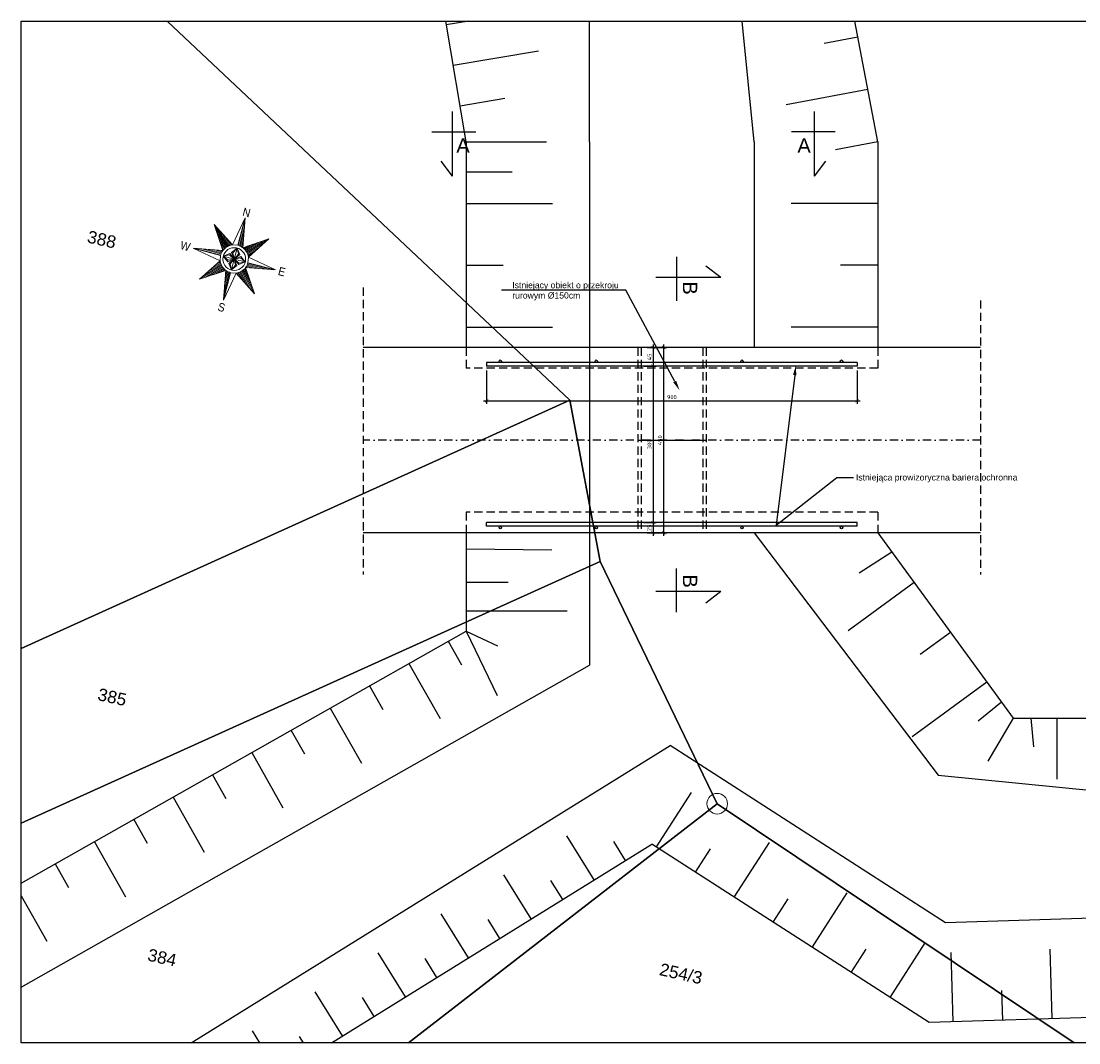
# Model space of a CAD drawing. Header units: millimetres. Extents: x 104960 to 115984, y -205223 to -198348.
# Tile 2 of 8: x 104960 to 107530, y -200869 to -198387. Entities that reach past the tile are written whole.
import ezdxf
from ezdxf import colors
from ezdxf.entities.mleader import LeaderData, LeaderLine
from ezdxf.enums import TextEntityAlignment as Align
from ezdxf.math import Vec2, Vec3

# ---------------------------------------------------------------- set-up
doc = ezdxf.new("R2010")
doc.units = ezdxf.units.MM
doc.header["$LTSCALE"] = 40
doc.header["$PDMODE"] = 35
doc.header["$PDSIZE"] = 10
for name, pattern in [('DASHDOT', [1, 0.5, -0.25, 0, -0.25]), ('DASHDOTX2', [2, 1, -0.5, 0, -0.5]), ('DASHED', [0.75, 0.5, -0.25])]:
    doc.linetypes.add(name, pattern=pattern)
doc.layers.get('0').transparency = 0.4
doc.layers.get('Defpoints').transparency = 0.4
doc.layers.add('DR_proj_oś', color=1, linetype='DASHDOTX2', lineweight=18, transparency=0.4)
doc.layers.add('Działki', color=3, linetype='Continuous', lineweight=0)
doc.layers.add('Punkty graniczne', color=3, linetype='Continuous', lineweight=0)
for name, color, linetype in [('K01', 94, 'Continuous'), ('K02', 253, 'Continuous'), ('K025', 161, 'Continuous'), ('K035', 40, 'Continuous')]:
    doc.layers.add(name, color=color, linetype=linetype)
doc.styles.add('DOMYSLNA_CZCIONKA', font='arial.ttf')
doc.styles.add('GA4-ATR-TEXT', font='arial.ttf', dxfattribs={"width": 0.9})
doc.styles.get("Standard").update_dxf_attribs({"font": 'isocpeur.ttf', "height": 10})
doc.linetypes.add('ZIGZAG', pattern='A,0.00254,-5.08,[131,ltypeshp.shx,S=5.08,R=0,X=-5.08,Y=0],-10.16,[131,ltypeshp.shx,S=5.08,R=180,X=5.08,Y=0],-5.08', length=20.32254)
doc.dimstyles.new('ARCHIC', dxfattribs={"dimtxt": 10, "dimasz": 8, "dimexe": 7.5, "dimexo": 15, "dimgap": 4, "dimtad": 1, "dimdec": 1, "dimrnd": 0.5, "dimtxsty": 'Standard', "dimblk": 'ARCHTICK', "dimcen": 12.5, "dimdle": 7.5, "dimclrd": 94, "dimclre": 94, "dimclrt": 151, "dimazin": 2, "dimtfac": 1, "dimtdec": 1, "dimtmove": 2, "dimatfit": 3, "dimfxl": 7.5, "dimarcsym": 0})

# ---------------------------------------------------------------- blocks, each defined once
blk = doc.blocks.new('EGPG_PS05')
at = {"color": 18, "linetype": 'Continuous', "lineweight": 18, "true_color": 0x000000}
blk.add_circle((0, 0), 0.5, dxfattribs=at)
blk = doc.blocks.new('A$C24377FCD')
at = {"layer": 'DR_proj_oś', "color": 7, "linetype": 'Continuous'}
for points in [[(3.8, 107.1), (-10.6, 27.8)], [(3.8, 107.1), (-10.6, 27.8)], [(3.8, 107.1), (3.8, 107.1)], [(3.8, 30.6), (3.8, 107.1)], [(3.8, 30.6), (3.8, 107.1)], [(18.2, 27.8), (3.8, 107.1)], [(18.2, 27.8), (3.8, 107.1)], [(5, 30.6), (5, 100.8)], [(-23.2, 19.4), (-72.7, 68.9)], [(-31.6, 6.8), (-72.7, 68.9)], [(-10.6, 27.8), (-72.7, 68.9)], [(-10.6, 27.8), (-72.7, 68.9)], [(-72.7, 68.9), (-31.6, 6.8)], [(-21, 21.5), (-59.9, 60.4)], [(8, 30.4), (8, 84)], [(11.1, 29.9), (11.1, 67.1)], [(18.2, 27.8), (80.3, 68.9)], [(80.3, 68.9), (18.2, 27.8)], [(28.6, 21.5), (67.5, 60.4)], [(30.9, 19.4), (80.3, 68.9)], [(39.3, 6.8), (80.3, 68.9)], [(39.3, 6.8), (80.3, 68.9)], [(-25.3, 17.1), (-64.2, 56.1)], [(-27.2, 14.7), (-55.8, 43.3)], [(-28.9, 12.1), (-47.3, 30.5)], [(-18.5, 23.4), (-47.1, 51.9)], [(-15.9, 25.1), (-34.3, 43.5)], [(-13.1, 26.6), (-21.5, 35)], [(-10.6, 27.8), (3.8, 30.6)], [(14.2, 29.2), (14.2, 50.3)], [(17.2, 28.2), (17.2, 33.5)], [(20.8, 26.6), (29.2, 35)], [(23.6, 25.1), (42, 43.5)], [(26.2, 23.4), (54.7, 51.9)], [(33, 17.1), (71.9, 56.1)], [(34.9, 14.7), (63.4, 43.3)], [(36.6, 12.1), (54.9, 30.5)], [(-31.6, 6.8), (-110.9, -7.7)], [(-31.6, 6.8), (-110.9, -7.7)], [(-33, 2.7), (-54.1, 2.7)], [(-30.5, 9.3), (-38.8, 17.7)], [(-32, 5.7), (-37.3, 5.7)], [(-26.8, -7.7), (-11.5, 3.8)], [(-26.8, -7.7), (-11.5, 0)], [(-11.5, 3.8), (3.8, -7.7)], [(-11.5, 0), (3.8, -7.7)], [(-7.7, 7.6), (3.8, 22.9)], [(3.8, -7.7), (-7.7, 7.6)], [(-3.8, 7.6), (3.8, 22.9)], [(3.8, -7.7), (-3.8, 7.6)], [(3.8, 22.9), (15.3, 7.6)], [(3.8, 22.9), (11.5, 7.6)], [(3.8, -7.7), (3.8, 22.9)], [(15.3, 7.6), (3.8, -7.7)], [(11.5, 7.6), (3.8, -7.7)], [(3.8, -7.7), (19.1, 3.8)], [(19.1, 0), (3.8, -7.7)], [(19.1, 3.8), (34.4, -7.7)], [(34.4, -7.7), (19.1, 0)], [(38.1, 9.3), (46.5, 17.7)], [(39.3, 6.8), (42.1, -7.7)], [(118.6, -7.7), (39.3, 6.8)], [(118.6, -7.7), (39.3, 6.8)], [(-110.9, -7.7), (-110.9, -7.7)], [(-34.4, -7.7), (-110.9, -7.7)], [(-110.9, -7.7), (-31.6, -22.1)], [(-34.4, -7.7), (-110.9, -7.7)], [(-110.9, -7.7), (-31.6, -22.1)], [(-34.4, -6.5), (-104.6, -6.5)], [(-34.2, -3.4), (-87.8, -3.4)], [(-31.6, -22.1), (-72.7, -84.2)], [(-31.6, -22.1), (-72.7, -84.2)], [(-33.7, -0.4), (-71, -0.4)], [(-28.9, -27.4), (-47.3, -45.8)], [(-30.5, -24.6), (-38.8, -33)], [(-31.6, -22.1), (-34.4, -7.7)], [(-11.5, -19.1), (-26.8, -7.7)], [(-11.5, -15.3), (-26.8, -7.7)], [(3.8, -7.7), (-26.8, -7.7)], [(3.8, -7.7), (-11.5, -19.1)], [(3.8, -7.7), (-11.5, -15.3)], [(-7.7, -22.9), (3.8, -7.7)], [(3.8, -38.2), (-7.7, -22.9)], [(-3.8, -22.9), (3.8, -7.7)], [(3.8, -38.2), (-3.8, -22.9)], [(19.1, -19.1), (3.8, -7.7)], [(3.8, -7.7), (15.3, -22.9)], [(3.8, -7.7), (11.5, -22.9)], [(3.8, -7.7), (3.8, -7.7)], [(3.8, -7.7), (3.8, -38.2)], [(3.8, -7.7), (3.8, -7.7)], [(3.8, -7.7), (3.8, -7.7)], [(3.8, -7.7), (3.8, -7.7)], [(19.1, -15.3), (3.8, -7.7)], [(3.8, -7.7), (34.4, -7.7)], [(15.3, -22.9), (3.8, -38.2)], [(11.5, -22.9), (3.8, -38.2)], [(34.4, -7.7), (19.1, -19.1)], [(34.4, -7.7), (19.1, -15.3)], [(36.6, -27.4), (54.9, -45.8)], [(38.1, -24.6), (46.5, -33)], [(39.3, -22.1), (118.6, -7.7)], [(39.3, -22.1), (118.6, -7.7)], [(39.3, -22.1), (80.3, -84.2)], [(80.3, -84.2), (39.3, -22.1)], [(39.7, -21), (44.9, -21)], [(40.7, -18), (61.8, -18)], [(41.4, -14.9), (78.6, -14.9)], [(41.8, -11.9), (95.4, -11.9)], [(42.1, -7.7), (118.6, -7.7)], [(42.1, -7.7), (118.6, -7.7)], [(42.1, -8.8), (112.3, -8.8)], [(118.6, -7.7), (118.6, -7.7)], [(-23.2, -34.7), (-72.7, -84.2)], [(-10.6, -43.1), (-72.7, -84.2)], [(-72.7, -84.2), (-10.6, -43.1)], [(-25.3, -32.4), (-64.2, -71.4)], [(-21, -36.8), (-59.9, -75.7)], [(-27.2, -30), (-55.8, -58.6)], [(-18.5, -38.7), (-47.1, -67.2)], [(-15.9, -40.4), (-34.3, -58.8)], [(-13.1, -41.9), (-21.5, -50.3)], [(-10.6, -43.1), (3.8, -122.4)], [(-10.6, -43.1), (3.8, -122.4)], [(-9.6, -43.5), (-9.6, -48.8)], [(-6.5, -44.5), (-6.5, -65.6)], [(-3.4, -45.2), (-3.4, -82.4)], [(-0.4, -45.7), (-0.4, -99.3)], [(2.7, -45.9), (2.7, -116.1)], [(18.2, -43.1), (3.8, -45.9)], [(3.8, -122.4), (18.2, -43.1)], [(3.8, -122.4), (18.2, -43.1)], [(3.8, -45.9), (3.8, -122.4)], [(3.8, -45.9), (3.8, -122.4)], [(18.2, -43.1), (80.3, -84.2)], [(18.2, -43.1), (80.3, -84.2)], [(20.8, -41.9), (29.2, -50.3)], [(23.6, -40.4), (42, -58.8)], [(26.2, -38.7), (54.7, -67.2)], [(28.6, -36.8), (67.5, -75.7)], [(30.9, -34.7), (80.3, -84.2)], [(33, -32.4), (71.9, -71.4)], [(34.9, -30), (63.4, -58.6)], [(3.8, -122.4), (3.8, -122.4)]]:
    blk.add_lwpolyline(points, dxfattribs=at)
for points in [[(18.2, 27.8, 0.096956), (3.8, 30.6)], [(-31.6, 6.8, 0.096954), (-34.4, -7.7)], [(-10.6, 27.8, 0.20208), (-31.6, 6.8)], [(39.3, 6.8, 0.202076), (18.2, 27.8)], [(-31.6, -22.1, 0.20208), (-10.6, -43.1)], [(18.2, -43.1, 0.20208), (39.3, -22.1)], [(39.3, -22.1, 0.096954), (42.1, -7.7)], [(-10.6, -43.1, 0.096954), (3.8, -45.9)]]:
    blk.add_lwpolyline(points, format="xyb", dxfattribs=at)
blk.add_circle((3.8, -7.7), 30.6, dxfattribs=at)
at = {"layer": 'DR_proj_oś', "color": 7, "linetype": 'Continuous', "style": 'GA4-ATR-TEXT', "width": 0.9}
blk.add_text('N', height=22.5, dxfattribs=at).set_placement((3.8, 104.3), align=Align.BOTTOM_CENTER)
blk.add_text('W', height=22.5, dxfattribs=at).set_placement((-119.6, -7.7), align=Align.MIDDLE_RIGHT)
blk.add_text('E', height=22.5, dxfattribs=at).set_placement((127.2, -7.7), align=Align.MIDDLE_LEFT)
blk.add_text('S', height=22.5, dxfattribs=at).set_placement((3.8, -131.1), align=Align.TOP_CENTER)
blk = doc.blocks.new('A$Ce664680c')
at = {"ltscale": 1.0032, "xscale": 0.15, "yscale": 0.15, "zscale": 0.15}
blk.add_blockref('A$C24377FCD', (6422999.78, 5801236.6), dxfattribs=at)
blk = doc.blocks.new('_ArchTick')
at = {"color": 0, "linetype": 'ByBlock', "const_width": 0.15}
blk.add_lwpolyline([(-0.5, -0.5), (0.5, 0.5)], dxfattribs=at)
blk = doc.blocks.new('*D443')
at = {"layer": 'Defpoints', "color": 0}
for p in [(106466.2, -199180.3), (106466.2, -199225.3), (106495.4, -199225.3)]:
    blk.add_point(p, dxfattribs=at)
at = {"layer": 'K01', "color": 94, "lineweight": -2}
for p, q in [((106495.4, -199172.8), (106495.4, -199232.8)), ((106481.2, -199180.3), (106502.9, -199180.3)), ((106481.2, -199225.3), (106502.9, -199225.3))]:
    blk.add_line(p, q, dxfattribs=at)
at = {"layer": 'K01', "color": 94, "lineweight": -2, "xscale": 8, "yscale": 8, "zscale": 8}
for p, rotation in [((106495.4, -199180.3), 90), ((106495.4, -199225.3), 270)]:
    blk.add_blockref('_ArchTick', p, dxfattribs=dict(at, rotation=rotation))
at = {"layer": 'K01', "color": 151, "insert": (106486.4, -199202.8), "char_height": 10, "attachment_point": 5, "rotation": 90}
blk.add_mtext('45', dxfattribs=at)
blk = doc.blocks.new('*D444')
at = {"layer": 'Defpoints', "color": 0}
for p in [(106458.2, -199225.3), (106458.2, -199605.3), (106495.4, -199605.3)]:
    blk.add_point(p, dxfattribs=at)
at = {"layer": 'K01', "color": 94, "lineweight": -2}
for p, q in [((106473.2, -199225.3), (106502.9, -199225.3)), ((106495.4, -199217.8), (106495.4, -199612.8)), ((106473.2, -199605.3), (106502.9, -199605.3))]:
    blk.add_line(p, q, dxfattribs=at)
at = {"layer": 'K01', "color": 94, "lineweight": -2, "xscale": 8, "yscale": 8, "zscale": 8}
for p, rotation in [((106495.4, -199225.3), 90), ((106495.4, -199605.3), 270)]:
    blk.add_blockref('_ArchTick', p, dxfattribs=dict(at, rotation=rotation))
at = {"layer": 'K01', "color": 151, "insert": (106486.4, -199415.3), "char_height": 10, "attachment_point": 5, "rotation": 90}
blk.add_mtext('380', dxfattribs=at)
blk = doc.blocks.new('*D445')
at = {"layer": 'Defpoints', "color": 0}
for p in [(106466.2, -199605.3), (106466.2, -199630.3), (106495.4, -199630.3)]:
    blk.add_point(p, dxfattribs=at)
at = {"layer": 'K01', "color": 94, "lineweight": -2}
for p, q in [((106481.2, -199605.3), (106502.9, -199605.3)), ((106495.4, -199597.8), (106495.4, -199637.8)), ((106481.2, -199630.3), (106502.9, -199630.3))]:
    blk.add_line(p, q, dxfattribs=at)
at = {"layer": 'K01', "color": 94, "lineweight": -2, "xscale": 8, "yscale": 8, "zscale": 8}
for p, rotation in [((106495.4, -199605.3), 90), ((106495.4, -199630.3), 270)]:
    blk.add_blockref('_ArchTick', p, dxfattribs=dict(at, rotation=rotation))
at = {"layer": 'K01', "color": 151, "insert": (106486.4, -199617.8), "char_height": 10, "attachment_point": 5, "rotation": 90}
blk.add_mtext('25', dxfattribs=at)
blk = doc.blocks.new('*D446')
at = {"layer": 'Defpoints', "color": 0}
for p in [(106466.2, -199180.3), (106466.2, -199630.3), (106521.2, -199630.3)]:
    blk.add_point(p, dxfattribs=at)
at = {"layer": 'K01', "color": 94, "lineweight": -2}
for p, q in [((106521.2, -199172.8), (106521.2, -199637.8)), ((106481.2, -199180.3), (106528.7, -199180.3)), ((106481.2, -199630.3), (106528.7, -199630.3))]:
    blk.add_line(p, q, dxfattribs=at)
at = {"layer": 'K01', "color": 94, "lineweight": -2, "xscale": 8, "yscale": 8, "zscale": 8}
for p, rotation in [((106521.2, -199180.3), 90), ((106521.2, -199630.3), 270)]:
    blk.add_blockref('_ArchTick', p, dxfattribs=dict(at, rotation=rotation))
at = {"layer": 'K01', "color": 151, "insert": (106512.2, -199405.3), "char_height": 10, "attachment_point": 5, "rotation": 90}
blk.add_mtext('450', dxfattribs=at)
blk = doc.blocks.new('*D447')
at = {"layer": 'Defpoints', "color": 0}
for p in [(106091.2, -199220.8), (106991.2, -199220.8), (106991.2, -199309.5)]:
    blk.add_point(p, dxfattribs=at)
at = {"layer": 'K01', "color": 94, "lineweight": -2}
for p, q in [((106091.2, -199235.8), (106091.2, -199317)), ((106991.2, -199235.8), (106991.2, -199317)), ((106083.7, -199309.5), (106998.7, -199309.5))]:
    blk.add_line(p, q, dxfattribs=at)
at = {"layer": 'K01', "color": 94, "lineweight": -2, "xscale": 8, "yscale": 8, "zscale": 8, "rotation": 180}
blk.add_blockref('_ArchTick', (106091.2, -199309.5), dxfattribs=at)
at = {"layer": 'K01', "color": 94, "lineweight": -2, "xscale": 8, "yscale": 8, "zscale": 8}
blk.add_blockref('_ArchTick', (106991.2, -199309.5), dxfattribs=at)
at = {"layer": 'K01', "color": 151, "insert": (106541.2, -199300.5), "char_height": 10, "attachment_point": 5}
blk.add_mtext('900', dxfattribs=at)

msp = doc.modelspace()

# ---------------------------------------------------------------- linework, layer by layer
at = {"layer": 'Działki', "linetype": 'Continuous', "lineweight": 25, "flags": 128}
for points in [[(104960.25, -199911.03), (106293.52, -199308.03), (106293.52, -199308.03), (105315.28, -198387.46)], [(105315.28, -198387.46), (106293.52, -199308.03), (106367.35, -199699.38), (106651.37, -200288.04), (107518.75, -200868.79)], [(104960.25, -200335.39), (106367.35, -199699.38), (106367.35, -199699.38), (106293.52, -199308.03), (104960.25, -199911.03)], [(105901.14, -200868.79), (106651.37, -200288.04), (106367.35, -199699.38), (106367.35, -199699.38), (104960.25, -200335.39)], [(107518.75, -200868.79), (106651.37, -200288.04), (105901.14, -200868.79)]]:
    msp.add_lwpolyline(points, dxfattribs=at)
at = {"layer": 'K01'}
for p, q in [((104960.25, -198387.46), (108543.58, -198387.46)), ((104960.25, -200868.79), (104960.25, -198387.46)), ((106041.2, -198680.33), (105991.63, -198387.46)), ((106047.9, -198387.46), (105993.2, -198396.71)), ((106341.2, -198680.33), (106341.2, -198387.46)), ((106741.2, -198680.33), (106712.03, -198387.46)), ((107041.2, -198680.33), (106985.82, -198387.46)), ((106993.2, -198426.52), (106911.56, -198441.95)), ((106217.21, -198460.23), (106009.88, -198495.31)), ((107017.2, -198553.43), (106818.88, -198590.92)), ((106135.3, -198575.51), (106026.57, -198593.91)), ((106041.2, -198680.33), (106041.2, -199180.33)), ((106041.2, -198680.33), (106236.19, -198680.33)), ((106341.2, -198680.33), (106341.2, -199180.33)), ((106741.2, -198680.33), (106741.2, -199180.33)), ((107041.2, -198680.33), (106939.05, -198699.65)), ((107041.2, -198680.33), (107041.2, -199180.33)), ((106041.2, -198753.04), (106152.99, -198753.04)), ((106041.2, -198830.33), (106251.2, -198830.33)), ((107041.2, -198830.33), (106831.2, -198830.33)), ((106041.2, -198980.33), (106131.2, -198980.33)), ((107041.2, -198980.33), (106951.2, -198980.33)), ((106041.2, -199130.33), (106251.2, -199130.33)), ((107041.2, -199130.33), (106831.2, -199130.33)), ((106341.2, -199180.33), (106341.2, -199927.77)), ((106458.2, -199405.33), (106624.2, -199405.33)), ((106041.2, -199630.33), (106041.2, -199869.12)), ((106341.2, -199630.33), (106341.2, -199951.57)), ((106741.2, -199630.33), (107188.28, -200218.99)), ((107041.2, -199630.33), (107370.18, -200080.41)), ((106041.2, -199668.68), (106249.53, -199671.16)), ((107075.56, -199677.35), (106996.61, -199728.34)), ((106041.2, -199749.73), (106143.25, -199749.73)), ((107129.47, -199751.11), (106969.38, -199868.13)), ((106041.2, -199819.84), (106287.08, -199819.84)), ((104960.25, -200480.95), (106041.2, -199869.12)), ((106041.2, -199869.12), (106117.85, -199904.8)), ((106041.2, -199869.12), (106116.48, -200024.92)), ((105997.95, -199893.59), (106030.4, -199950.91)), ((107217.75, -199871.88), (107144.58, -199925.36)), ((104960.25, -200733.21), (106341.2, -199951.57)), ((105902.43, -199947.66), (105978.13, -200081.4)), ((107306.03, -199992.65), (107124.66, -200125.22)), ((105806.91, -200001.73), (105839.35, -200059.04)), ((107341.76, -200041.53), (107285.15, -200087.73)), ((105711.38, -200055.8), (105787.08, -200189.53)), ((107370.18, -200080.41), (107309.18, -200184.68)), ((107370.18, -200080.41), (107991.62, -200080.41)), ((107413.42, -200080.41), (107419.43, -200149.5)), ((107476.06, -200080.41), (107476.06, -200228.64)), ((105615.86, -200109.87), (105648.3, -200167.18)), ((105373.27, -200868.79), (106536.94, -200146.82)), ((107205.69, -200577.47), (106536.94, -200146.82)), ((105520.33, -200163.94), (105596.03, -200297.67)), ((105424.81, -200218.01), (105457.25, -200275.32)), ((107188.28, -200218.99), (107937.08, -200292.17)), ((105329.28, -200272.07), (105404.98, -200405.81)), ((106503.66, -200393.11), (106588.97, -200260.63)), ((105233.76, -200326.14), (105266.2, -200383.46)), ((105138.23, -200380.21), (105213.93, -200513.95)), ((106352.27, -200472.95), (106285.93, -200366.02)), ((106428.65, -200425.56), (106400.22, -200379.74)), ((106692.9, -200514.98), (106778.21, -200382.5)), ((105714.27, -200868.79), (106492.52, -200385.94)), ((107166.02, -200819.65), (106492.52, -200385.94)), ((106598.28, -200454.04), (106634.84, -200397.27)), ((105042.71, -200434.28), (105075.15, -200491.6)), ((106199.51, -200567.73), (106133.17, -200460.8)), ((106275.89, -200520.34), (106247.46, -200474.51)), ((104960.25, -200511.43), (105022.88, -200622.08)), ((106882.15, -200636.84), (106967.46, -200504.37)), ((106787.53, -200575.91), (106824.09, -200519.14)), ((106046.75, -200662.5), (105980.41, -200555.57)), ((107849.38, -200556.7), (107205.69, -200577.47)), ((106123.13, -200615.12), (106094.7, -200569.29)), ((107071.4, -200758.71), (107156.7, -200626.24)), ((105893.99, -200757.28), (105827.65, -200650.35)), ((105970.37, -200709.89), (105941.94, -200664.06)), ((106976.77, -200697.78), (107013.33, -200641)), ((107224.83, -200817.75), (107219.4, -200649.29)), ((107465.48, -200809.99), (107460.05, -200641.53)), ((107345.16, -200813.87), (107342.83, -200741.67)), ((105741.23, -200852.06), (105674.89, -200745.13)), ((105817.61, -200804.67), (105789.18, -200758.84)), ((107826.45, -200798.34), (107166.02, -200819.65)), ((105540.05, -200868.79), (105522.13, -200839.9)), ((108543.58, -200868.79), (104960.25, -200868.79)), ((105645.83, -200868.79), (105636.42, -200853.62))]:
    msp.add_line(p, q, dxfattribs=at)
at = {"layer": 'K01', "linetype": 'DASHED'}
for p, q in [((105791.2, -199034.29), (105791.2, -199731.27)), ((107291.2, -199065.55), (107291.2, -199731.27)), ((106041.2, -199180.33), (106041.2, -199230.33)), ((106458.2, -199180.33), (106458.2, -199630.33)), ((106466.2, -199180.33), (106466.2, -199630.33)), ((106616.2, -199180.33), (106616.2, -199630.33)), ((106624.2, -199180.33), (106624.2, -199630.33)), ((107041.2, -199180.33), (107041.2, -199230.33)), ((107041.2, -199230.33), (106041.2, -199230.33)), ((107041.2, -199580.33), (106041.2, -199580.33)), ((106041.2, -199580.33), (106041.2, -199630.33)), ((107041.2, -199580.33), (107041.2, -199630.33))]:
    msp.add_line(p, q, dxfattribs=at)
at = {"layer": 'K01', "linetype": 'DASHDOT'}
msp.add_line((107291.2, -199405.33), (105791.2, -199405.33), dxfattribs=at)
at = {"layer": 'K02'}
for p, q in [((106991.18, -199216.33), (106091.2, -199216.33)), ((106091.2, -199216.33), (106091.2, -199225.33)), ((106991.18, -199225.33), (106091.2, -199225.33)), ((106991.18, -199216.33), (106991.18, -199225.33)), ((106091.2, -199614.33), (106091.2, -199605.33)), ((106991.18, -199605.33), (106091.2, -199605.33)), ((106991.18, -199614.33), (106991.18, -199605.33)), ((106991.18, -199614.33), (106091.2, -199614.33))]:
    msp.add_line(p, q, dxfattribs=at)
for centre in [(106124.2, -199213.33), (106357.45, -199213.33), (106711.45, -199213.33), (106953.2, -199213.33), (106124.2, -199617.33), (106357.45, -199617.33), (106711.45, -199617.33), (106953.2, -199617.33)]:
    msp.add_circle(centre, 3, dxfattribs=at)
at = {"layer": 'K025'}
for p, q in [((107291.2, -199180.33), (105791.2, -199180.33)), ((107291.2, -199630.33), (105791.2, -199630.33))]:
    msp.add_line(p, q, dxfattribs=at)
at = {"layer": 'K035'}
for p, q in [((106008.44, -198763.93), (106008.44, -198606.78)), ((106887.72, -198763.93), (106887.72, -198606.78)), ((105958.31, -198656.59), (106064.74, -198656.59)), ((106937.86, -198656.59), (106831.43, -198656.59)), ((106008.44, -198763.93), (105980.65, -198727.58)), ((106887.72, -198763.93), (106915.52, -198727.58)), ((106552.41, -198960.23), (106552.41, -199066.66)), ((106659.74, -199010.37), (106623.4, -198982.57)), ((106659.74, -199010.37), (106502.59, -199010.37)), ((106552.41, -199823.06), (106552.41, -199716.63)), ((106659.74, -199772.92), (106502.59, -199772.92)), ((106659.74, -199772.92), (106623.4, -199800.72))]:
    msp.add_line(p, q, dxfattribs=at)

# ---------------------------------------------------------------- block references
at = {"xscale": 5.999999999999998, "yscale": 5.999999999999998, "zscale": 6, "rotation": 345.1927337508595}
msp.add_blockref('A$Ce664680c', (-46048388.67, -24001363.69), dxfattribs=at)
at = {"layer": 'Punkty graniczne', "xscale": 50.00000000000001, "yscale": 50.00000000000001, "zscale": 50.00000000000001, "rotation": 347.4659822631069}
msp.add_blockref('EGPG_PS05', (106651.37, -200288.04), dxfattribs=at)

# ---------------------------------------------------------------- texts
at = {"layer": 'Działki', "style": 'DOMYSLNA_CZCIONKA'}
for s, p in [('388', (105156.18, -198917.55)), ('385', (105181.5, -200028.93)), ('384', (105302.82, -200661.59)), ('254/3', (106563.33, -200700.59))]:
    msp.add_text(s, height=30, rotation=707.46598, dxfattribs=at).set_placement(p, align=Align.MIDDLE_CENTER)
at = {"layer": 'K035', "char_height": 35}
for insert, attachment_point in [((106050.1, -198707.13), 9), ((106846.06, -198707.13), 7)]:
    msp.add_mtext_dynamic_manual_height_columns('{\\fArial|b0|i0|c238|p34;A}', width=46.689, gutter_width=50, heights=[0], dxfattribs=dict(at, insert=insert, attachment_point=attachment_point))
at = {"layer": 'K035', "char_height": 35, "rotation": 270}
for insert, attachment_point in [((106602.95, -199052.03), 3), ((106602.95, -199731.26), 1)]:
    msp.add_mtext_dynamic_manual_height_columns('{\\fArial|b0|i0|c238|p34;B}', width=46.689, gutter_width=50, heights=[0], dxfattribs=dict(at, insert=insert, attachment_point=attachment_point))

# ---------------------------------------------------------------- dimensions: what is measured, and where the dimension line sits
at = {"layer": 'K01'}
for base, p1, p2, picture, middle in [((106495.39, -199225.33), (106466.2, -199180.33), (106466.2, -199225.33), '*D443', (106486.39, -199202.83)), ((106521.22, -199630.33), (106466.2, -199180.33), (106466.2, -199630.33), '*D446', (106512.22, -199405.33)), ((106495.39, -199605.33), (106458.2, -199225.33), (106458.2, -199605.33), '*D444', (106486.39, -199415.33)), ((106495.39, -199630.33), (106466.2, -199605.33), (106466.2, -199630.33), '*D445', (106486.39, -199617.83))]:
    dim = msp.add_linear_dim(base=base, p1=p1, p2=p2, angle=90, dimstyle='ARCHIC', dxfattribs=at)
    dim.commit()
    dim.dimension.update_dxf_attribs({"geometry": picture, "text_midpoint": middle})
dim = msp.add_linear_dim(base=(106991.18, -199309.47), p1=(106091.2, -199220.83), p2=(106991.18, -199220.83), dimstyle='ARCHIC', dxfattribs=at)
dim.commit()
dim.dimension.update_dxf_attribs({"geometry": '*D447', "text_midpoint": (106541.19, -199300.47)})

# ---------------------------------------------------------------- leaders
at = {"layer": 'K01', "linetype": 'ZIGZAG'}
ml = msp.add_multileader_mtext('Standard', dxfattribs=at)
ml.set_content('{\\f@Arial Unicode MS|b0|i0|c238|p34;Istniejący obiekt o przekroju\\Prurowym %%C150cm}', color=256)
ml.set_leader_properties()
ml.build(insert=Vec2(0, 0))
ml.multileader.update_dxf_attribs({"text_right_attachment_type": 6, "dogleg_length": 0.36, "arrow_head_size": 24, "scale": 3})
ctx = ml.context
ctx.base_point, ctx.scale, ctx.char_height, ctx.arrow_head_size, ctx.landing_gap_size, ctx.plane_origin = Vec3(106147.44, -199030.82), 3, 15, 24, 6, Vec3(107487.3, -198619.11)
ctx.right_attachment = 6
notes = []
notes.append((ctx, [(0, (1, 1, 0), (106429.19, -199040.52), (-1, 0), 14.55, [(0, [(106559.69, -199284.07)], 256, [])])]))
ctx.mtext.insert, ctx.mtext.width, ctx.mtext.flow_direction = Vec3(106153.44, -199021.12), 278.6841, 5
ml = msp.add_multileader_mtext('Standard', dxfattribs=at)
ml.set_content('{\\f@Arial Unicode MS|b0|i0|c238|p34;Istniejąca prowizoryczna bariera ochronna}', color=256)
ml.set_leader_properties()
ml.build(insert=Vec2(0, 0))
ml.multileader.update_dxf_attribs({"text_right_attachment_type": 6, "dogleg_length": 0.36, "arrow_head_size": 24, "scale": 3})
ctx = ml.context
ctx.base_point, ctx.scale, ctx.char_height, ctx.arrow_head_size, ctx.landing_gap_size, ctx.plane_origin = Vec3(106982.29, -199495.64), 3, 15, 24, 6, Vec3(107780.46, -198637.44)
ctx.right_attachment = 6
notes.append((ctx, [(0, (1, 1, 0), (106942.12, -199495.64), (1, 0), 40.17, [(1, [(106842.46, -199223.28), (106794.41, -199611.18)], 256, [])])]))
ctx.mtext.insert, ctx.mtext.width, ctx.mtext.flow_direction = Vec3(106988.29, -199488.01), 252.1405, 5
for ctx, leaders in notes:
    for number, flags, end, landing, length, lines in leaders:
        leader = LeaderData()
        leader.index, (leader.has_last_leader_line, leader.has_dogleg_vector, leader.attachment_direction) = number, flags
        leader.last_leader_point, leader.dogleg_vector, leader.dogleg_length = Vec3(end), Vec3(landing), length
        for number, points, colour, breaks in lines:
            line = LeaderLine()
            line.index, line.vertices, line.color, line.breaks = number, Vec3.list(points), colors.encode_raw_color(colour), breaks
            leader.lines.append(line)
        ctx.leaders.append(leader)

doc.saveas('drawing.dxf')
